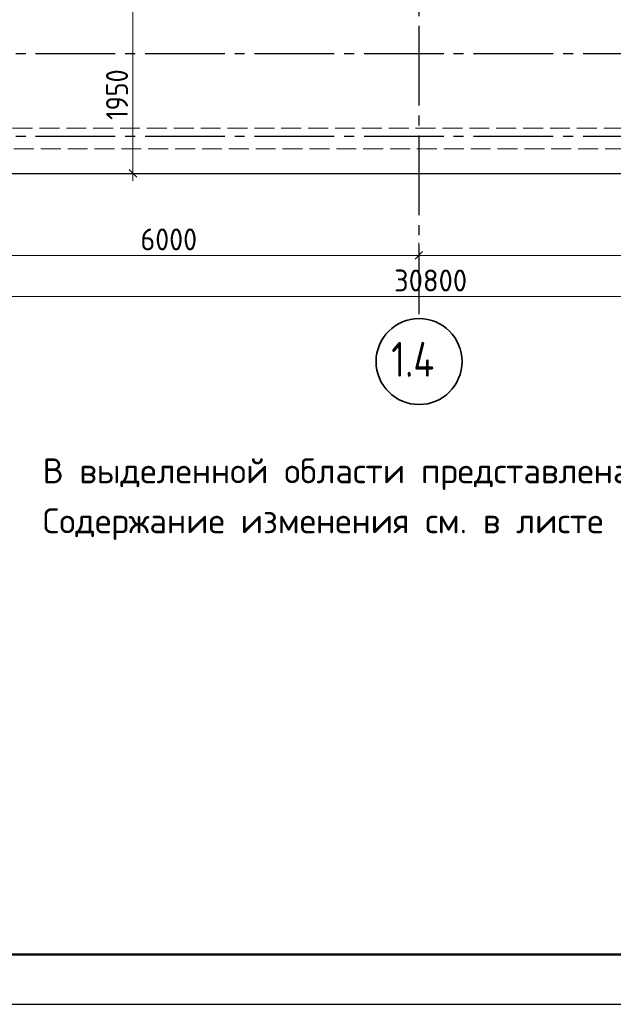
# Model space of a CAD drawing. Header units: millimetres. Extents: x 0 to 50400, y -93 to 35640.
# Tile 2 of 9: x 19702 to 26860, y 0 to 11868. Entities that reach past the tile are written whole.
import ezdxf

# ---------------------------------------------------------------- set-up
doc = ezdxf.new("R2010")
doc.units = ezdxf.units.MM
doc.linetypes.add('______2', pattern=[324, 240, -84])
doc.linetypes.add('______5', pattern=[1320, 960, -120, 120, -120])
for name, color, linetype, lineweight in [('Standard', 7, 'Continuous', 25), ('ЖБ Плита Фундамента верхний уровень', 7, 'Continuous', 35), ('ЖБ Стена верхний уровень', 7, 'Continuous', 35), ('Размерная линия_ общее', 7, 'Continuous', 13)]:
    doc.layers.add(name, color=color, linetype=linetype, lineweight=lineweight)
doc.layers.add('Оси', color=7, linetype='______5', lineweight=13, true_color=0x656565)
doc.styles.add('ISOCPEUR', font='txt')

msp = doc.modelspace()

# ---------------------------------------------------------------- linework, layer by layer
at = {"layer": 'Standard', "color": 7, "linetype": 'Continuous', "lineweight": 25, "transparency": 33554687}
msp.add_lwpolyline([(0, 0), (50400, 0), (50400, 35640), (0, 35640), (0, 0)], close=True, dxfattribs=at)
at = {"layer": 'Standard', "color": 7, "linetype": 'Continuous', "lineweight": 50, "transparency": 33554687}
msp.add_lwpolyline([(2400, 35040), (49800, 35040), (49800, 600), (2400, 600), (2400, 35040)], close=True, dxfattribs=at)
at = {"layer": 'ЖБ Плита Фундамента верхний уровень', "color": 253, "linetype": 'Continuous', "lineweight": -3, "true_color": 0xa0a0a0, "transparency": 33554687}
msp.add_line((8715, 10012), (40215, 10012), dxfattribs=at)
at = {"layer": 'ЖБ Стена верхний уровень', "color": 253, "linetype": '______2', "lineweight": 13, "true_color": 0xa0a0a0, "transparency": 33554687}
for p, q in [((33465, 10562), (15765, 10562)), ((9265, 10312), (40165, 10312))]:
    msp.add_line(p, q, dxfattribs=at)
at = {"layer": 'Оси', "color": 8, "linetype": '______5', "lineweight": -3, "transparency": 33554687}
for p, q in [((24515, 32912), (24515, 8317)), ((8015, 11462), (42963, 11462)), ((8015, 10462), (42963, 10462))]:
    msp.add_line(p, q, dxfattribs=at)
at = {"layer": 'Оси', "color": 7, "linetype": 'Continuous', "lineweight": 35, "transparency": 33554687}
msp.add_circle((24518, 7747), 518, dxfattribs=at)
at = {"layer": 'Размерная линия_ общее', "color": 7, "linetype": 'Continuous', "lineweight": 13, "transparency": 33554687}
for p, q in [((21068, 10015), (18615, 10015)), ((21068, 10015), (20918, 10015)), ((21068, 10015), (21218, 10015)), ((21068, 10015), (21068, 9925)), ((24515, 9027), (24515, 9177)), ((18515, 9027), (24515, 9027)), ((24515, 9027), (24515, 8877)), ((24515, 9027), (30215, 9027)), ((9265, 8532), (40065, 8532))]:
    msp.add_line(p, q, dxfattribs=at)
at = {"layer": 'Размерная линия_ общее', "color": 7, "linetype": 'Continuous', "lineweight": 25, "transparency": 33554687}
for p, q in [((21113, 9970), (21023, 10060)), ((24470, 8982), (24560, 9072))]:
    msp.add_line(p, q, dxfattribs=at)
at = {"layer": 'Размерная линия_ общее', "color": 7, "linetype": 'Continuous', "lineweight": 13, "transparency": 33554687}
msp.add_lwpolyline([(21068, 10015), (21068, 10568), (21068, 10568), (21068, 11965)], dxfattribs=at)

# ---------------------------------------------------------------- texts
at = {"layer": 'Standard', "color": 7, "linetype": 'Continuous', "lineweight": 18, "transparency": 33554687, "insert": (19980, 6580), "char_height": 300, "width": 13865.25, "attachment_point": 1, "line_spacing_factor": 1.204819}
msp.add_mtext('\\A1;{\\fISOCPEUR|i0|b0;\\H300.000000;\\W1.000000;\\C7;В выделенной области представлена замененная ( актуальная) версия.}\\P{\\fISOCPEUR|i0|b0;\\H300.000000;\\W1.000000;\\C7;Содержание изменения см. в листе разрешения на внесение изменений}\\P', dxfattribs=at)
at = {"layer": 'Оси', "color": 7, "linetype": 'Continuous', "lineweight": 35, "transparency": 33554687, "insert": (24182, 7564), "char_height": 420, "width": 839.61, "attachment_point": 7, "style": 'ISOCPEUR'}
msp.add_mtext('\\W0.80;1.4', dxfattribs=at)
at = {"layer": 'Размерная линия_ общее', "color": 7, "linetype": 'Continuous', "lineweight": 25, "transparency": 33554687, "insert": (21008, 10660), "char_height": 264, "width": 800.28, "attachment_point": 7, "rotation": 90, "style": 'ISOCPEUR'}
msp.add_mtext('\\W0.87;1950', dxfattribs=at)
at = {"layer": 'Размерная линия_ общее', "color": 7, "linetype": 'Continuous', "lineweight": 25, "transparency": 33554687, "char_height": 264, "attachment_point": 7, "style": 'ISOCPEUR'}
for s, insert, width in [('\\W0.93;6000', (21159, 9087), 861.71), ('\\W0.95;30800', (24216, 8592), 1048.03)]:
    msp.add_mtext(s, dxfattribs=dict(at, insert=insert, width=width))

doc.saveas('drawing.dxf')
